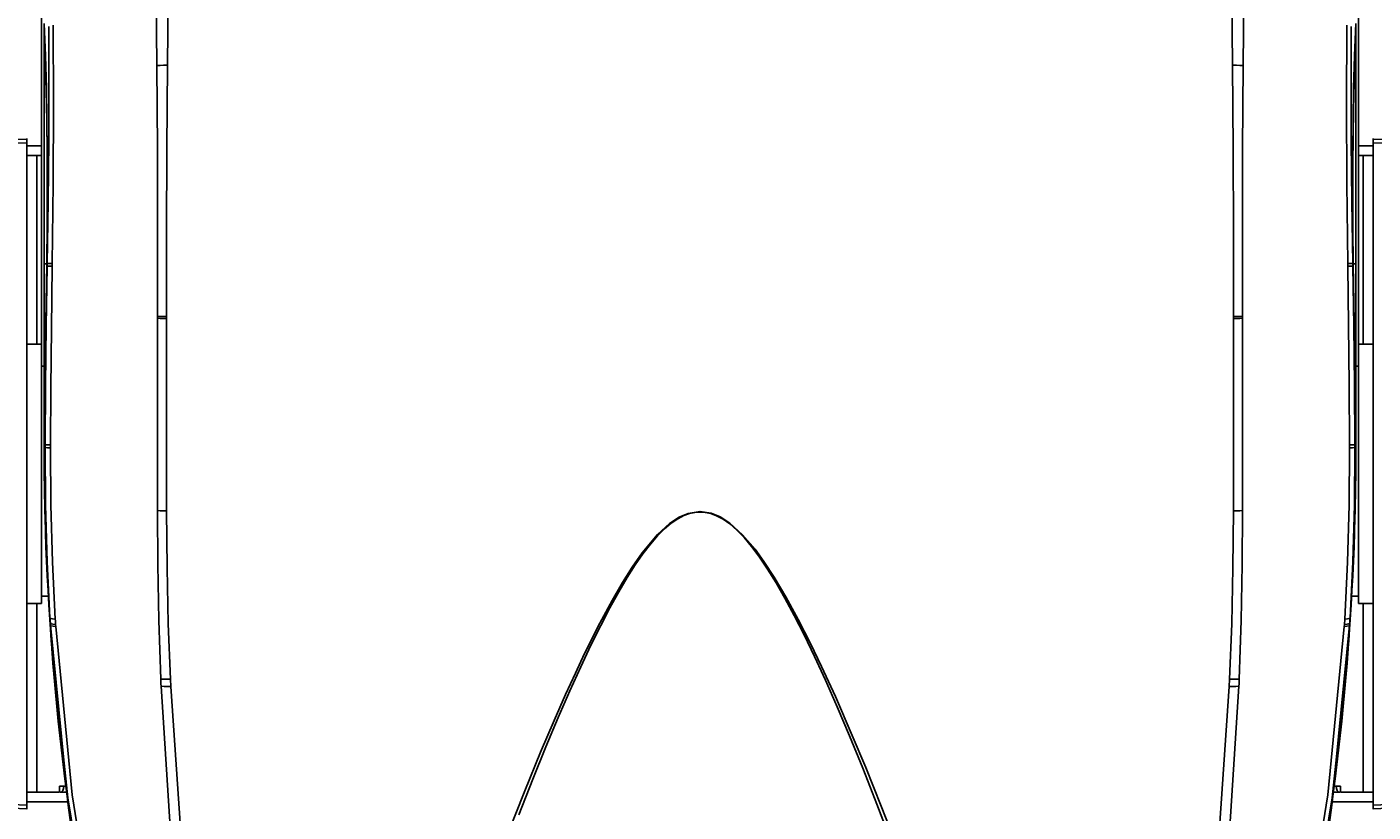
# Model space of a CAD drawing. Header units: inches. Extents: x 0 to 420, y 0 to 297.
# Tile 11 of 90: x 71 to 118, y 64 to 92. Entities that reach past the tile are written whole.
import ezdxf

# ---------------------------------------------------------------- set-up
doc = ezdxf.new("R2010")
doc.units = ezdxf.units.IN
doc.header["$LTSCALE"] = 23.1
doc.header["$MEASUREMENT"] = 0
doc.linetypes.add('PHANTOM', pattern=[0.8, 0.45, -0.05, 0.1, -0.05, 0.1, -0.05])
doc.layers.get('0').update_dxf_attribs({"linetype": 'CONTINUOUS'})
doc.layers.add('DEFAULT_3', color=7, linetype='PHANTOM')
doc.layers.add('DIM_PILOTEES', color=7, linetype='CONTINUOUS')
doc.styles.get("Standard").update_dxf_attribs({"font": 'txt', "width": 0.7})
doc.styles.add('TEXTSTYLE_2', font='txt', dxfattribs={"width": 0.7})
doc.dimstyles.new('DIMSTYLE_1', dxfattribs={"dimtxt": 0.18, "dimasz": 3.5, "dimexe": 2, "dimexo": 0, "dimgap": 0.045, "dimtad": 1, "dimzin": 4, "dimdsep": 46, "dimtxsty": 'TEXTSTYLE_2', "dimblk": '_FILLED', "dimblk1": '_FILLED', "dimblk2": '_FILLED', "dimcen": 0.09, "dimazin": 1, "dimtp": 0.003937, "dimtm": 0.003937, "dimtfac": 1, "dimtdec": 0, "dimtofl": 0, "dimtmove": 0, "dimatfit": 3, "dimldrblk": '_FILLED', "dimfxl": 1, "dimtolj": 1, "dimtzin": 4, "dimarcsym": 0})
doc.dimstyles.new('DIMSTYLE_4', dxfattribs={"dimtxt": 2.5, "dimasz": 3.5, "dimexe": 2, "dimexo": 0, "dimgap": 0.09, "dimtad": 1, "dimdec": 0, "dimzin": 4, "dimdsep": 46, "dimtxsty": 'STANDARD', "dimblk": '_FILLED', "dimblk1": '_FILLED', "dimblk2": '_FILLED', "dimcen": 0.09, "dimazin": 1, "dimtp": 0.07874, "dimtm": 0.07874, "dimtfac": 1, "dimtdec": 0, "dimtofl": 0, "dimtmove": 0, "dimatfit": 1, "dimldrblk": '_FILLED', "dimfxl": 1, "dimtolj": 1, "dimtzin": 4, "dimarcsym": 0})

# ---------------------------------------------------------------- blocks, each defined once
blk = doc.blocks.new('_FILLED')
at = {"color": 0, "linetype": 'ByBlock'}
blk.add_solid([(0, 0), (-1, 0.142857), (-1, -0.142857)], dxfattribs=at)
blk = doc.blocks.new('*D6')
at = {"layer": 'DIM_PILOTEES', "color": 2, "linetype": 'Continuous'}
for p, q in [((35.961033, 116.165119), (34.006033, 116.165119)), ((84.923528, 116.165119), (35.961033, 116.165119)), ((36.006033, 116.165119), (36.006033, 76.320012)), ((36.006033, 36.474904), (36.006033, 76.320012)), ((35.961033, 36.474904), (34.006033, 36.474904)), ((94.353, 36.474904), (35.961033, 36.474904))]:
    blk.add_line(p, q, dxfattribs=at)
at = {"layer": 'DIM_PILOTEES', "color": 2, "linetype": 'Continuous', "xscale": 3.5, "yscale": 3.5, "zscale": 3.5}
for p, rotation in [((36.006033, 116.165119), 90), ((36.006033, 36.474904), 270)]:
    blk.add_blockref('_FILLED', p, dxfattribs=dict(at, rotation=rotation))
blk = doc.blocks.new('*D7')
at = {"layer": 'DIM_PILOTEES', "color": 2, "linetype": 'Continuous'}
for p, q in [((120.363, 76.135904), (155.164035, 76.135904)), ((155.164035, 76.135904), (157.209035, 76.135904)), ((155.209035, 76.135904), (155.209035, 56.305404)), ((155.209035, 36.474904), (155.209035, 56.305404)), ((110.21963, 36.474904), (155.164035, 36.474904)), ((155.164035, 36.474904), (157.209035, 36.474904))]:
    blk.add_line(p, q, dxfattribs=at)
at = {"layer": 'DIM_PILOTEES', "color": 2, "linetype": 'Continuous', "xscale": 3.5, "yscale": 3.5, "zscale": 3.5}
for p, rotation in [((155.209035, 76.135904), 90), ((155.209035, 36.474904), 270)]:
    blk.add_blockref('_FILLED', p, dxfattribs=dict(at, rotation=rotation))
blk = doc.blocks.new('*D14')
at = {"layer": 'DIM_PILOTEES', "color": 2, "linetype": 'Continuous'}
blk.add_line((130.459481, 99.719242), (144.563257, 108.862085), dxfattribs=at)
at = {"layer": 'DIM_PILOTEES', "color": 2, "linetype": 'Continuous', "xscale": 3.5, "yscale": 3.5, "zscale": 3.5, "rotation": 212.953525}
blk.add_blockref('_FILLED', (130.459481, 99.719242), dxfattribs=at)

msp = doc.modelspace()

# ---------------------------------------------------------------- linework, layer by layer
at = {"color": 7, "linetype": 'Continuous'}
for p, q in [((71.488, 71.715928), (71.488, 107.713404)), ((71.572991, 89.668638), (71.574897, 91.684757)), ((71.575264, 91.69067), (71.574918, 91.684757)), ((71.582059, 91.704498), (71.574937, 91.684757)), ((71.574937, 91.684757), (71.575686, 91.664846)), ((71.576407, 91.696974), (71.575264, 91.69067)), ((71.575686, 91.664846), (71.576107, 91.654838)), ((71.576107, 91.65484), (71.58299, 91.674046)), ((71.576107, 91.65484), (71.615319, 90.594102)), ((71.576163, 89.532266), (71.576107, 91.65484)), ((71.578594, 91.703753), (71.576407, 91.696974)), ((71.581347, 91.709529), (71.578594, 91.703753)), ((71.587291, 91.718042), (71.581347, 91.709529)), ((71.588006, 91.709149), (71.582059, 91.704498)), ((71.58299, 91.674046), (71.589126, 91.678958)), ((71.587662, 91.71842), (71.587291, 91.718042)), ((117.095007, 90.728805), (117.129893, 91.65484)), ((117.12301, 91.674046), (117.116878, 91.678956)), ((117.118, 91.709236), (117.12355, 91.705011)), ((117.122887, 91.712467), (117.118335, 91.718289)), ((117.126085, 91.706758), (117.122887, 91.712467)), ((117.129893, 91.65484), (117.12301, 91.674046)), ((117.12355, 91.705011), (117.131063, 91.684757)), ((117.128436, 91.700955), (117.126085, 91.706758)), ((117.129926, 91.695539), (117.128436, 91.700955)), ((117.129893, 91.65484), (117.129837, 89.532266)), ((117.129893, 91.654838), (117.131063, 91.684757)), ((117.130809, 91.690018), (117.129926, 91.695539)), ((117.131082, 91.684757), (117.130809, 91.690018)), ((117.131103, 91.684757), (117.133009, 89.668638)), ((117.068364, 89.795542), (117.095007, 90.728805)), ((71.615319, 90.594102), (71.643936, 89.528115)), ((117.048829, 88.869686), (117.068364, 89.795542)), ((71.573, 77.237504), (71.573, 89.668209)), ((71.57633, 87.446161), (71.576163, 89.532266)), ((71.643936, 89.528115), (71.663666, 88.473631)), ((117.129837, 89.532266), (117.12967, 87.446161)), ((117.133, 77.237504), (117.133, 89.668209)), ((117.035368, 87.95254), (117.048829, 88.869686)), ((71.663666, 88.473631), (71.676315, 87.379271)), ((117.026629, 86.930051), (117.035368, 87.95254)), ((68.298169, 87.616249), (70.978003, 87.718003)), ((70.978402, 87.845923), (68.305313, 87.744567)), ((70.978, 64.574997), (70.978, 87.866799)), ((71.488, 87.610904), (70.978, 87.610904)), ((71.576628, 85.4301), (71.57633, 87.446161)), ((117.12967, 87.446161), (117.129372, 85.4301)), ((117.728, 87.610904), (117.218, 87.610904)), ((120.400683, 87.744568), (117.727665, 87.845921)), ((117.727999, 87.717321), (120.407818, 87.616181)), ((117.728, 64.575008), (117.728, 87.86681)), ((117.728, 87.718106), (120.407823, 87.616233)), ((70.978, 87.270904), (71.488, 87.270904)), ((71.325548, 80.725904), (71.325548, 87.270904)), ((71.676315, 87.379271), (71.681841, 86.163999)), ((117.218, 87.270904), (117.728, 87.270904)), ((117.380452, 80.725904), (117.380452, 87.270904)), ((117.024123, 85.85512), (117.026629, 86.930051)), ((71.681841, 86.163999), (71.678504, 84.89234)), ((117.028594, 84.728648), (117.024123, 85.85512)), ((71.577091, 83.516662), (71.576628, 85.4301)), ((117.129372, 85.4301), (117.128915, 83.516594)), ((71.678504, 84.89234), (71.664502, 83.516662)), ((117.041499, 83.516662), (117.028594, 84.728648)), ((71.573458, 83.44987), (71.573004, 83.416459)), ((71.574821, 83.483272), (71.573458, 83.44987)), ((71.577093, 83.516662), (71.574821, 83.483272)), ((71.576674, 81.52086), (71.577093, 83.516662)), ((71.664502, 83.516662), (71.577091, 83.516662)), ((71.664502, 83.516662), (71.65496, 82.846583)), ((71.664502, 83.516662), (71.671638, 83.520322)), ((71.671638, 83.520322), (71.674156, 83.520675)), ((117.034363, 83.520322), (117.031844, 83.520674)), ((117.041498, 83.516662), (117.034363, 83.520322)), ((117.05104, 82.846583), (117.041498, 83.516662)), ((117.041498, 83.516662), (117.128909, 83.516662)), ((117.12891, 83.516631), (117.131179, 83.483272)), ((117.129326, 81.520191), (117.12891, 83.516631)), ((117.131179, 83.483272), (117.132542, 83.44987)), ((117.132542, 83.44987), (117.132996, 83.416459)), ((71.65496, 82.846583), (71.645194, 82.16985)), ((117.060806, 82.16985), (117.05104, 82.846583)), ((71.645194, 82.16985), (71.63518, 81.48826)), ((117.07082, 81.48826), (117.060806, 82.16985)), ((71.576386, 79.430914), (71.576674, 81.52086)), ((71.635188, 81.48826), (71.644685, 81.488119)), ((117.070812, 81.48826), (117.061315, 81.488119)), ((117.129654, 78.937998), (117.129326, 81.520191)), ((71.488, 80.725904), (70.978, 80.725904)), ((117.218, 80.725904), (117.728, 80.725904)), ((71.488, 79.960904), (71.573, 79.960904)), ((117.133, 79.960904), (117.218, 79.960904)), ((71.57622, 77.237504), (71.576386, 79.430914)), ((71.604108, 78.937995), (71.598869, 78.371712)), ((71.604116, 78.937995), (71.613606, 78.937904)), ((117.101884, 78.937995), (117.092394, 78.937904)), ((117.107131, 78.371712), (117.101892, 78.937995)), ((117.12978, 77.237503), (117.129654, 78.937998)), ((71.598869, 78.371712), (71.594059, 77.804869)), ((117.111941, 77.804869), (117.107131, 78.371712)), ((71.594059, 77.804869), (71.589668, 77.237504)), ((117.116332, 77.237504), (117.111941, 77.804869)), ((71.573355, 77.248641), (71.572997, 77.237503)), ((71.573361, 77.214166), (71.573007, 77.202494)), ((71.574427, 77.259777), (71.573355, 77.248641)), ((71.574432, 77.225836), (71.573361, 77.214166)), ((71.576214, 77.270915), (71.574427, 77.259777)), ((71.57622, 77.237503), (71.574432, 77.225836)), ((71.589667, 77.237504), (71.576221, 77.237502)), ((71.579245, 76.480433), (71.576221, 77.237502)), ((71.589667, 77.237504), (71.587524, 76.478006)), ((71.589668, 77.237504), (71.59676, 77.236844)), ((71.59676, 77.236844), (71.599159, 77.236766)), ((117.10924, 77.236844), (117.106841, 77.236766)), ((117.116332, 77.237504), (117.10924, 77.236844)), ((117.118476, 76.478006), (117.116333, 77.237504)), ((117.116333, 77.237504), (117.129778, 77.237504)), ((117.126772, 76.480573), (117.129778, 77.237504)), ((117.12978, 77.237505), (117.131568, 77.225836)), ((117.129787, 77.27091), (117.131573, 77.259777)), ((117.131568, 77.225836), (117.132639, 77.214166)), ((117.131573, 77.259777), (117.132645, 77.248641)), ((117.132639, 77.214166), (117.132993, 77.202496)), ((117.132645, 77.248641), (117.133003, 77.237503)), ((71.58846, 75.719968), (71.579245, 76.480433)), ((71.587524, 76.478006), (71.592275, 75.717861)), ((117.113725, 75.717861), (117.118476, 76.478006)), ((117.117521, 75.719753), (117.126772, 76.480573)), ((71.603936, 74.957232), (71.58846, 75.719968)), ((71.592275, 75.717861), (71.603936, 74.957232)), ((117.102064, 74.957232), (117.117521, 75.719753)), ((117.102064, 74.957232), (117.113725, 75.717861)), ((71.603928, 74.957501), (71.618269, 74.364547)), ((71.603934, 74.957232), (71.611045, 74.955953)), ((71.611045, 74.955953), (71.615587, 74.955778)), ((117.087731, 74.364547), (117.102072, 74.957501)), ((117.094953, 74.955952), (117.090413, 74.955778)), ((117.102067, 74.957232), (117.094953, 74.955952)), ((71.618269, 74.364547), (71.63167, 73.936601)), ((117.072449, 73.882076), (117.087731, 74.364547)), ((71.63167, 73.936601), (71.637437, 73.772754)), ((117.068563, 73.772754), (117.072449, 73.882076)), ((71.637437, 73.772754), (71.660992, 73.182039)), ((117.045008, 73.182039), (117.068563, 73.772754)), ((71.660997, 73.181919), (71.667562, 73.180092)), ((71.667562, 73.180092), (71.668813, 73.180037)), ((117.038438, 73.180092), (117.037187, 73.180037)), ((117.045003, 73.181919), (117.038438, 73.180092)), ((71.488, 71.715904), (70.978, 71.715904)), ((71.325548, 65.170904), (71.325548, 71.715904)), ((71.488, 71.970904), (71.721462, 71.970904)), ((116.983572, 71.970904), (117.218, 71.970904)), ((117.218, 71.715904), (117.728, 71.715904)), ((117.380452, 65.170904), (117.380452, 71.715904)), ((71.818859, 70.461433), (71.823176, 70.459732)), ((116.887141, 70.461432), (116.882824, 70.459732)), ((70.978, 65.170904), (72.112077, 65.170904)), ((72.112077, 65.374904), (72.112077, 65.170904)), ((72.112077, 65.374904), (72.352615, 65.374904)), ((72.179511, 65.18668), (72.127611, 65.170904)), ((72.373898, 65.170904), (72.127616, 65.170904)), ((72.222771, 65.230648), (72.179511, 65.18668)), ((72.251781, 65.296226), (72.222771, 65.230648)), ((72.262197, 65.374904), (72.251781, 65.296226)), ((116.578384, 65.170904), (116.332107, 65.170904)), ((116.35339, 65.374904), (116.593923, 65.374904)), ((116.454219, 65.296226), (116.443803, 65.374904)), ((116.483229, 65.230648), (116.454219, 65.296226)), ((116.526489, 65.18668), (116.483229, 65.230648)), ((116.578389, 65.170904), (116.526489, 65.18668)), ((116.593923, 65.170904), (116.593923, 65.374904)), ((116.593923, 65.170904), (117.728, 65.170904)), ((70.978001, 64.723702), (68.298177, 64.825574)), ((70.978001, 64.724487), (68.298182, 64.825626)), ((68.305317, 64.697239), (70.978335, 64.595887)), ((70.978, 64.830904), (72.40937, 64.830904)), ((116.296636, 64.830904), (117.728, 64.830904)), ((117.727598, 64.595884), (120.400687, 64.69724)), ((120.407831, 64.825558), (117.727997, 64.723804))]:
    msp.add_line(p, q, dxfattribs=at)
at = {"color": 0, "linetype": 'Continuous'}
for p, q in [((117.218, 71.715928), (117.218, 107.713404)), ((75.440604, 96.09955), (75.491168, 90.398249)), ((75.918808, 96.295229), (75.856709, 90.410803)), ((112.787174, 96.296327), (112.849089, 90.410798)), ((113.214832, 90.398249), (113.265399, 96.099773)), ((75.491031, 90.398301), (75.507353, 87.50512)), ((75.491094, 90.398246), (75.60259, 90.404826)), ((75.60259, 90.404826), (75.72533, 90.409046)), ((75.72533, 90.409046), (75.857068, 90.410805)), ((75.857068, 90.410805), (75.836814, 87.507099)), ((112.849089, 90.410798), (112.869168, 87.505144)), ((112.980672, 90.409046), (112.849291, 90.410803)), ((113.103421, 90.404826), (112.980672, 90.409046)), ((113.214832, 90.398251), (113.103421, 90.404826)), ((113.198647, 87.50512), (113.214969, 90.398301)), ((75.507353, 87.50512), (75.516523, 84.599264)), ((75.836814, 87.507099), (75.825087, 84.596179)), ((112.869168, 87.505144), (112.880905, 84.594227)), ((113.189477, 84.599264), (113.198647, 87.50512)), ((75.516523, 84.599264), (75.518095, 81.683361)), ((75.825087, 84.596179), (75.821887, 81.680289)), ((112.880905, 84.594227), (112.88411, 81.680289)), ((113.187905, 81.683361), (113.189477, 84.599264)), ((75.518075, 81.621839), (75.515739, 79.283465)), ((75.518118, 81.683355), (75.518051, 81.621843)), ((75.518051, 81.621843), (75.610955, 81.620597)), ((75.518118, 81.683355), (75.611163, 81.682147)), ((75.610955, 81.620597), (75.713087, 81.619539)), ((75.611163, 81.682147), (75.71335, 81.681115)), ((75.713087, 81.619539), (75.821931, 81.618699)), ((75.71335, 81.681115), (75.821892, 81.680289)), ((75.823697, 79.378811), (75.821805, 81.618701)), ((75.821892, 81.680289), (75.821931, 81.618699)), ((112.884196, 81.618701), (112.882303, 79.378811)), ((112.884108, 81.680289), (112.884069, 81.618699)), ((112.992913, 81.619539), (112.884069, 81.618699)), ((112.992921, 81.681118), (112.884108, 81.680289)), ((113.095049, 81.620597), (112.992913, 81.619539)), ((113.09502, 81.682149), (112.992921, 81.681118)), ((113.187881, 81.683355), (113.09502, 81.682149)), ((113.187949, 81.621843), (113.095049, 81.620597)), ((113.187881, 81.683355), (113.192339, 77.164387)), ((75.515739, 79.283465), (75.51356, 77.059031)), ((75.825363, 77.151495), (75.823697, 79.378811)), ((112.882303, 79.378811), (112.880637, 77.151495)), ((75.826786, 74.937775), (75.825363, 77.151495)), ((112.880637, 77.151495), (112.879214, 74.937775)), ((113.192339, 77.164387), (113.194328, 74.949064)), ((75.51356, 77.059031), (75.511699, 74.949045)), ((75.511444, 74.949188), (75.52112, 73.077903)), ((75.511575, 74.94907), (75.608618, 74.943953)), ((75.608618, 74.943953), (75.714585, 74.940154)), ((75.714585, 74.940154), (75.826688, 74.937777)), ((75.826688, 74.937777), (75.842905, 72.962819)), ((93.624976, 74.715868), (93.939505, 74.851134)), ((93.794887, 74.774545), (93.993687, 74.845737)), ((93.939505, 74.851134), (94.353051, 74.914731)), ((93.993687, 74.845737), (94.179009, 74.884087)), ((94.179009, 74.884087), (94.352992, 74.895162)), ((94.352992, 74.895162), (94.533052, 74.883265)), ((94.352993, 74.895161), (94.353051, 74.914732)), ((94.744927, 74.857699), (94.352993, 74.914732)), ((94.533052, 74.883265), (94.724826, 74.842167)), ((94.724826, 74.842167), (94.931224, 74.765635)), ((95.054685, 74.729999), (94.744927, 74.857699)), ((112.879214, 74.937775), (112.863109, 72.963794)), ((112.991418, 74.940154), (112.879117, 74.937774)), ((113.097395, 74.943954), (112.991418, 74.940154)), ((113.194328, 74.949064), (113.097395, 74.943954)), ((113.18488, 73.077903), (113.194556, 74.949188)), ((92.879054, 74.116866), (93.297305, 74.49878)), ((93.122982, 74.315028), (93.357263, 74.512093)), ((93.297305, 74.49878), (93.624976, 74.715868)), ((93.357263, 74.512093), (93.582185, 74.664734)), ((93.582185, 74.664734), (93.794887, 74.774545)), ((94.931224, 74.765635), (95.152939, 74.647053)), ((95.393649, 74.51039), (95.054685, 74.729999)), ((95.152939, 74.647053), (95.387446, 74.482155)), ((95.387446, 74.482155), (95.631624, 74.269475)), ((95.832992, 74.110538), (95.393649, 74.51039)), ((92.349803, 73.483659), (92.879054, 74.116866)), ((92.631822, 73.785801), (92.881102, 74.073152)), ((92.881102, 74.073152), (93.122982, 74.315028)), ((95.631624, 74.269475), (95.884062, 74.008346)), ((96.263077, 73.606176), (95.832992, 74.110538)), ((95.884062, 74.008346), (96.145378, 73.69704)), ((91.996618, 72.980127), (92.349803, 73.483659)), ((92.104695, 73.064075), (92.373462, 73.45032)), ((92.373462, 73.45032), (92.631822, 73.785801)), ((96.145378, 73.69704), (96.416661, 73.333346)), ((96.572359, 73.182524), (96.263077, 73.606176)), ((75.52112, 73.077903), (75.55754, 71.126103)), ((75.842905, 72.962819), (75.888583, 71.013863)), ((91.662605, 72.452207), (91.996618, 72.980127)), ((91.824615, 72.624835), (92.104695, 73.064075)), ((96.416661, 73.333346), (96.699101, 72.914778)), ((96.933784, 72.63061), (96.572359, 73.182524)), ((112.863109, 72.963794), (112.817447, 71.014833)), ((113.14846, 71.126103), (113.18488, 73.077903)), ((91.532051, 72.129845), (91.824615, 72.624835)), ((96.699101, 72.914778), (96.993684, 72.439002)), ((97.333326, 71.957715), (96.933784, 72.63061)), ((91.225675, 71.575855), (91.532051, 72.129845)), ((91.3006, 71.830017), (91.662605, 72.452207)), ((96.993684, 72.439002), (97.302118, 71.902305)), ((90.874241, 71.038701), (91.3006, 71.830017)), ((90.90437, 70.959739), (91.225675, 71.575855)), ((97.302118, 71.902305), (97.626305, 71.300161)), ((97.766404, 71.163782), (97.333326, 71.957715)), ((75.55754, 71.126103), (75.624864, 69.095548)), ((97.626305, 71.300161), (97.96753, 70.628766)), ((98.189445, 70.332069), (97.766404, 71.163782)), ((113.081136, 69.095548), (113.14846, 71.126103)), ((75.888583, 71.013863), (75.962845, 69.091987)), ((90.344368, 69.979352), (90.874241, 71.038701)), ((90.566398, 70.276878), (90.90437, 70.959739)), ((97.96753, 70.628766), (98.327567, 69.883016)), ((112.817447, 71.014833), (112.743105, 69.091988)), ((90.209279, 69.520565), (90.566398, 70.276878)), ((98.5765, 69.528614), (98.189445, 70.332069)), ((90.024725, 69.304759), (90.344368, 69.979352)), ((98.327567, 69.883016), (98.708868, 69.055833)), ((89.684639, 68.560861), (90.024725, 69.304759)), ((89.831145, 68.684734), (90.209279, 69.520565)), ((99.053403, 68.489464), (98.5765, 69.528614)), ((75.624855, 69.095561), (75.728412, 69.09131)), ((75.624858, 69.095561), (75.62824, 69.012526)), ((75.62824, 69.012526), (75.631656, 68.929914)), ((75.631656, 68.929914), (75.635107, 68.847724)), ((75.635107, 68.847724), (75.739066, 68.843466)), ((75.635107, 68.847713), (76.011376, 63.007331)), ((75.728412, 69.09131), (75.84223, 69.090099)), ((75.739066, 68.843466), (75.853344, 68.842342)), ((75.84223, 69.090099), (75.962944, 69.091989)), ((75.853344, 68.842342), (75.97459, 68.844411)), ((75.97459, 68.844411), (75.962895, 69.091988)), ((75.97459, 68.844411), (76.388888, 62.87348)), ((98.708868, 69.055833), (99.114079, 68.138928)), ((112.73141, 68.844411), (112.356773, 63.318143)), ((112.694411, 63.004866), (113.070893, 68.847713)), ((112.743105, 69.091988), (112.73141, 68.844411)), ((112.852663, 68.842342), (112.73141, 68.844411)), ((112.86377, 69.090099), (112.743155, 69.091987)), ((112.966961, 68.843466), (112.852663, 68.842342)), ((112.977588, 69.09131), (112.86377, 69.090099)), ((113.070893, 68.847724), (112.966961, 68.843466)), ((113.081238, 69.095567), (112.977588, 69.09131)), ((113.074366, 68.930468), (113.070893, 68.847724)), ((113.077785, 69.01308), (113.074366, 68.930468)), ((113.081145, 69.095561), (113.077785, 69.01308)), ((89.286527, 67.658758), (89.684639, 68.560861)), ((89.430037, 67.762563), (89.831145, 68.684734)), ((99.642438, 67.139864), (99.053403, 68.489464)), ((99.114079, 68.138928), (99.545527, 67.123915)), ((88.818512, 66.558919), (89.286527, 67.658758)), ((89.003598, 66.745652), (89.430037, 67.762563)), ((99.545527, 67.123915), (100.005756, 66.001071)), ((100.106877, 66.029741), (99.642438, 67.139864)), ((88.267121, 65.213378), (88.818512, 66.558919)), ((88.548971, 65.62353), (89.003598, 66.745652)), ((100.005756, 66.001071), (100.497874, 64.758247)), ((100.650307, 64.684054), (100.106877, 66.029741)), ((88.063237, 64.384475), (88.548971, 65.62353)), ((87.603676, 63.528865), (88.267121, 65.213378)), ((100.497874, 64.758247), (101.025372, 63.380942)), ((101.28389, 63.056101), (100.650307, 64.684054))]:
    msp.add_line(p, q, dxfattribs=at)
at = {"color": 3, "linetype": 'Continuous'}
for p, q in [((71.624112, 90.735445), (71.582505, 91.857504)), ((71.741728, 91.758586), (71.74384, 89.804558)), ((71.896167, 89.064936), (71.891221, 91.799984)), ((116.809842, 89.056422), (116.81478, 91.800025)), ((116.96216, 89.804559), (116.964271, 91.758587)), ((117.123495, 91.857504), (117.081774, 90.731812)), ((71.653879, 89.621245), (71.624112, 90.735445)), ((117.081774, 90.731812), (117.051986, 89.615219)), ((71.74384, 89.804558), (71.736404, 87.779169)), ((116.969596, 87.77917), (116.96216, 89.804559)), ((71.674014, 88.532088), (71.653879, 89.621245)), ((117.051986, 89.615219), (117.031879, 88.524917)), ((71.885152, 86.30763), (71.896167, 89.064936)), ((116.820909, 86.299089), (116.809842, 89.056422)), ((71.686735, 87.404815), (71.674014, 88.532088)), ((117.031879, 88.524917), (117.019199, 87.396483)), ((71.736404, 87.779169), (71.717751, 85.682993)), ((116.988249, 85.682994), (116.969596, 87.77917)), ((71.691998, 86.167503), (71.686735, 87.404815)), ((117.019199, 87.396483), (117.013997, 86.16032)), ((71.688297, 84.886358), (71.691998, 86.167503)), ((71.856046, 83.529373), (71.885152, 86.30763)), ((116.849902, 83.529374), (116.820909, 86.299089)), ((117.013997, 86.16032), (117.017733, 84.881764)), ((71.717751, 85.682993), (71.685363, 83.516652)), ((117.020626, 83.516662), (116.988249, 85.682994)), ((71.674115, 83.516662), (71.688297, 84.886358)), ((117.017733, 84.881764), (117.031885, 83.516662)), ((71.683671, 83.423375), (71.650697, 81.363793)), ((71.664509, 82.84657), (71.674115, 83.516662)), ((71.685363, 83.516652), (71.674115, 83.516662)), ((71.685374, 83.516662), (71.683672, 83.423375)), ((71.70731, 83.42869), (71.683672, 83.423375)), ((71.70896, 83.521979), (71.685374, 83.516662)), ((71.765398, 83.432995), (71.70731, 83.42869)), ((71.76691, 83.52628), (71.70896, 83.521979)), ((71.854691, 83.436094), (71.765398, 83.432995)), ((71.855994, 83.529371), (71.76691, 83.52628)), ((71.827557, 81.269225), (71.854754, 83.43606)), ((71.854691, 83.436094), (71.855062, 83.467106)), ((71.855062, 83.467106), (71.855631, 83.498224)), ((71.855631, 83.498224), (71.855994, 83.529371)), ((116.851309, 83.436094), (116.850006, 83.529371)), ((116.850006, 83.529371), (116.93909, 83.52628)), ((116.877184, 81.387641), (116.851245, 83.436096)), ((116.851309, 83.436094), (116.940587, 83.432995)), ((116.93909, 83.52628), (116.99704, 83.521979)), ((116.940587, 83.432995), (116.998688, 83.42869)), ((116.99704, 83.521979), (117.020626, 83.516662)), ((116.998688, 83.42869), (117.022328, 83.423375)), ((117.022328, 83.423375), (117.020626, 83.516662)), ((117.020626, 83.516662), (117.031885, 83.516662)), ((117.055303, 81.363793), (117.022323, 83.423382)), ((117.031885, 83.516662), (117.041491, 82.84657)), ((71.654705, 82.169861), (71.664509, 82.84657)), ((117.041491, 82.84657), (117.051295, 82.169861)), ((71.644678, 81.48826), (71.654705, 82.169861)), ((117.051295, 82.169861), (117.061322, 81.48826)), ((71.650697, 81.363793), (71.625504, 79.301596)), ((116.895844, 79.31693), (116.877184, 81.387641)), ((117.080496, 79.301596), (117.055303, 81.363793)), ((71.80929, 79.19843), (71.827557, 81.269225)), ((71.625504, 79.301596), (71.607106, 77.237504)), ((71.79797, 77.224882), (71.80929, 79.19843)), ((116.907969, 77.224881), (116.895844, 79.31693)), ((117.098895, 77.237504), (117.080496, 79.301596)), ((71.608342, 78.368861), (71.613607, 78.937995)), ((117.092393, 78.937995), (117.097658, 78.368861)), ((71.603535, 77.802018), (71.608342, 78.368861)), ((117.097658, 78.368861), (117.102465, 77.802018)), ((71.59917, 77.237504), (71.603535, 77.802018)), ((117.102465, 77.802018), (117.10683, 77.237504)), ((71.609975, 75.142992), (71.599155, 77.237504)), ((71.607082, 77.237504), (71.599155, 77.237504)), ((71.607082, 77.237504), (71.606419, 77.138141)), ((71.606419, 77.138141), (71.618002, 75.142948)), ((71.632697, 77.133893), (71.606436, 77.138141)), ((71.633329, 77.233196), (71.607112, 77.237504)), ((71.698297, 77.228911), (71.633329, 77.233196)), ((71.797913, 77.224884), (71.698297, 77.228911)), ((71.797537, 77.125834), (71.797913, 77.224884)), ((116.908087, 77.224884), (117.007704, 77.228911)), ((116.908463, 77.125834), (116.908087, 77.224884)), ((117.007704, 77.228911), (117.072671, 77.233196)), ((117.072671, 77.233196), (117.098888, 77.237504)), ((117.073303, 77.133893), (117.099564, 77.138141)), ((117.087998, 75.142948), (117.099579, 77.13814)), ((117.106845, 77.237504), (117.096025, 75.142991)), ((117.099579, 77.13814), (117.098918, 77.237504)), ((117.098918, 77.237504), (117.106845, 77.237504)), ((71.697769, 77.129714), (71.632697, 77.133893)), ((71.797537, 77.125834), (71.697769, 77.129714)), ((71.797542, 77.125834), (71.808608, 75.14321)), ((116.897392, 75.14321), (116.908458, 77.125834)), ((116.908463, 77.125834), (117.008231, 77.129714)), ((117.008231, 77.129714), (117.073303, 77.133893)), ((71.672031, 73.072708), (71.609975, 75.142992)), ((71.618002, 75.142948), (71.676037, 73.16935)), ((71.808608, 75.14321), (71.86352, 73.160648)), ((116.84248, 73.160648), (116.897392, 75.14321)), ((117.029963, 73.16935), (117.087998, 75.142948)), ((117.096025, 75.142991), (117.033969, 73.072708)), ((71.783441, 71.02956), (71.672031, 73.072708)), ((71.676037, 73.16935), (71.778922, 71.220042)), ((71.86352, 73.160648), (71.962222, 71.181144)), ((116.743778, 71.181144), (116.84248, 73.160648)), ((117.033969, 73.072708), (116.922559, 71.02956)), ((116.927078, 71.220042), (117.029963, 73.16935)), ((71.791375, 71.030082), (71.778919, 71.220042)), ((71.804917, 71.203213), (71.778919, 71.220042)), ((71.867269, 71.190036), (71.804917, 71.203213)), ((71.962261, 71.181143), (71.867269, 71.190036)), ((71.966164, 71.117739), (71.962261, 71.181143)), ((71.97036, 71.054354), (71.966164, 71.117739)), ((116.731729, 70.991082), (116.743739, 71.181143)), ((116.743739, 71.181143), (116.83874, 71.190038)), ((116.83874, 71.190038), (116.901084, 71.203213)), ((116.901084, 71.203213), (116.927081, 71.220042)), ((116.910193, 70.96394), (116.918822, 71.093409)), ((116.918822, 71.093409), (116.922975, 71.156729)), ((116.922975, 71.156729), (116.927078, 71.220042)), ((71.783421, 71.029553), (71.797035, 70.828712)), ((71.791381, 71.030082), (71.783441, 71.02956)), ((71.795807, 70.96394), (71.79137, 71.030082)), ((71.817347, 71.013136), (71.791375, 71.030082)), ((71.795798, 70.963939), (72.375737, 65.111916)), ((71.821772, 70.946932), (71.795807, 70.96394)), ((71.797035, 70.828712), (71.811068, 70.627925)), ((71.811068, 70.627925), (71.825518, 70.427193)), ((71.879535, 70.999927), (71.817347, 71.013136)), ((71.883908, 70.933689), (71.821772, 70.946932)), ((71.974271, 70.991082), (71.879535, 70.999927)), ((71.978555, 70.924836), (71.883908, 70.933689)), ((71.974271, 70.991082), (71.97036, 71.054354)), ((71.978555, 70.924836), (71.974269, 70.991082)), ((72.545653, 65.075376), (71.978554, 70.924824)), ((116.160172, 65.074052), (116.727447, 70.924836)), ((116.330329, 65.112416), (116.910196, 70.963939)), ((116.727446, 70.924836), (116.731731, 70.991082)), ((116.727446, 70.924836), (116.822092, 70.933689)), ((116.731731, 70.991082), (116.826468, 70.999927)), ((116.822092, 70.933689), (116.884228, 70.946932)), ((116.826468, 70.999927), (116.888657, 71.013136)), ((116.894932, 70.627925), (116.880482, 70.427193)), ((116.884228, 70.946932), (116.910193, 70.96394)), ((116.888657, 71.013136), (116.91463, 71.030082)), ((116.908965, 70.828713), (116.894932, 70.627925)), ((116.922579, 71.029553), (116.908965, 70.828713)), ((116.914619, 71.030082), (116.922559, 71.02956)), ((71.825518, 70.427193), (72.42774, 64.654824)), ((116.880482, 70.427193), (116.278283, 64.654981)), ((72.375737, 65.111916), (73.331215, 59.261965)), ((73.488303, 59.224639), (72.545653, 65.075376)), ((115.217363, 59.222919), (116.160172, 65.074052)), ((115.374911, 59.262612), (116.330329, 65.112416)), ((72.42774, 64.654824), (73.388382, 58.923806)), ((116.278283, 64.654981), (115.317657, 58.924))]:
    msp.add_line(p, q, dxfattribs=at)
at = {"color": 7, "linetype": 'Continuous'}
for centre, start, end in [((559.064078, 74.274164), 179.152067, 179.451833), ((-370.358078, 74.274164), 0.548167, 0.847933)]:
    msp.add_arc(centre, 487.482329, start, end, dxfattribs=at)
at = {"color": 3, "linetype": 'Continuous'}
for centre, start, end in [((559.097494, 74.273835), 179.15207, 179.451821), ((-370.391494, 74.273835), 0.548179, 0.84793)]:
    msp.add_arc(centre, 487.506226, start, end, dxfattribs=at)
at = {"color": 0, "linetype": 'Continuous'}
for centre, start, end in [((165.073, 77.237504), 180, 199.835962), ((23.633, 77.237504), 340.164038, 360)]:
    msp.add_arc(centre, 93.5, start, end, dxfattribs=at)
at = {"layer": 'DEFAULT_3', "color": 7, "linetype": 'PHANTOM'}
msp.add_circle((94.442943, 76.371342), 42.922203, dxfattribs=at)

# ---------------------------------------------------------------- dimensions: what is measured, and where the dimension line sits
at = {"layer": 'DIM_PILOTEES', "color": 2, "linetype": 'Continuous'}
for base, p1, p2, angle, picture, middle in [((36.006033, 36.474904), (84.923528, 116.165119), (94.353, 36.474904), 270, '*D6', (36.006033, 72.031777)), ((155.209035, 76.135904), (110.21963, 36.474904), (120.363, 76.135904), 90, '*D7', (155.209035, 55.417917))]:
    dim = msp.add_linear_dim(base=base, p1=p1, p2=p2, angle=angle, text=' ', dimstyle='DIMSTYLE_1', dxfattribs=at)
    dim.commit()
    dim.dimension.update_dxf_attribs({"geometry": picture, "text_midpoint": middle, "dimtype": 160})
dim = msp.add_diameter_dim_2p(p1=(130.459481, 99.719242), p2=(58.426404, 53.023441), text='{\\fSymbol_ASME;\\W1.0;⌀}<>', dimstyle='DIMSTYLE_4', override={"dimpost": '<>'}, dxfattribs=at)
dim.commit()
dim.dimension.update_dxf_attribs({"geometry": '*D14', "text_midpoint": (137.403577, 104.965621), "dimtype": 163})

doc.saveas('drawing.dxf')
